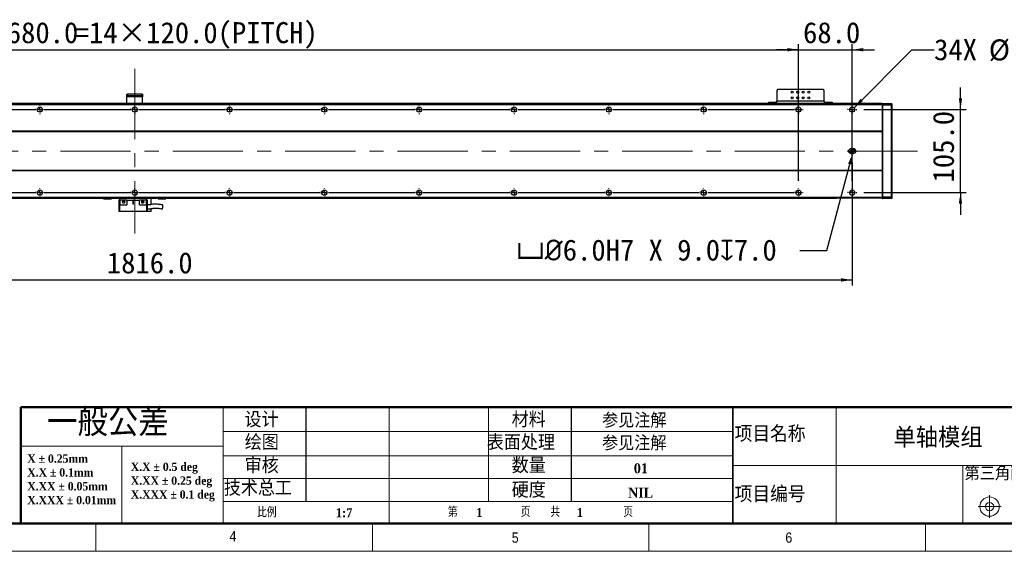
# Model space of a CAD drawing. Header units: millimetres. Extents: x 35 to 2905, y 35 to 2044.
# Tile 2 of 6: x 1024 to 2270, y 35 to 707. Entities that reach past the tile are written whole.
import ezdxf

# ---------------------------------------------------------------- set-up
doc = ezdxf.new("R2010")
doc.units = ezdxf.units.MM
doc.header["$LTSCALE"] = 7
doc.header["$PDSIZE"] = -1
doc.linetypes.add('CENTERX2', pattern=[20.32, 12.7, -2.54, 2.54, -2.54])
doc.layers.add('DIMNS', color=7, linetype='Continuous')
doc.styles.add('SLDTEXTSTYLE1', font='Gothic.ttf', dxfattribs={"width": 0.913})
doc.styles.add('SLDTEXTSTYLE2', font='timesbd.ttf', dxfattribs={"width": 0.933})
doc.styles.add('SLDTEXTSTYLE3', font='txt', dxfattribs={"bigfont": 'bigfont'})
doc.styles.add('SLDTEXTSTYLE4', font='txt', dxfattribs={"bigfont": 'bigfont'})
doc.styles.add('SLDTEXTSTYLE7', font='timesbd.ttf', dxfattribs={"width": 0.933, "bigfont": 'bigfont'})
doc.styles.add('SLDTEXTSTYLE8', font='txt')
doc.dimstyles.new('SLDDIMSTYLE0', dxfattribs={"dimtxt": 26.6, "dimasz": 14, "dimexe": 0, "dimexo": 0.0625, "dimgap": 6.65, "dimtad": 2, "dimdec": 1, "dimrnd": 1e-09, "dimzin": 4, "dimdsep": 46, "dimtxsty": 'SLDTEXTSTYLE8', "dimsah": 1, "dimcen": 0.09, "dimadec": 0, "dimazin": 1, "dimtfac": 1, "dimtdec": 1, "dimtofl": 0, "dimtmove": 0, "dimatfit": 3, "dimfxl": 0, "dimfrac": 2, "dimtolj": 1, "dimtzin": 12, "dimarcsym": 0})
doc.dimstyles.new('SLDDIMSTYLE1', dxfattribs={"dimtxt": 26.6, "dimasz": 14, "dimexe": 0, "dimexo": 0.0625, "dimgap": 6.65, "dimtad": 2, "dimdec": 1, "dimrnd": 1e-09, "dimzin": 4, "dimdsep": 46, "dimtxsty": 'SLDTEXTSTYLE8', "dimsah": 1, "dimcen": 0.09, "dimadec": 0, "dimazin": 1, "dimtfac": 1, "dimtdec": 1, "dimtmove": 0, "dimatfit": 0, "dimfxl": 0, "dimfrac": 2, "dimtolj": 1, "dimtzin": 12, "dimarcsym": 0})
doc.dimstyles.new('SLDDIMSTYLE5', dxfattribs={"dimtxt": 26.6, "dimasz": 14, "dimexe": 0, "dimexo": 0.0625, "dimgap": 6.65, "dimtad": 0, "dimtih": 1, "dimtoh": 1, "dimdec": 1, "dimrnd": 1e-09, "dimzin": 4, "dimdsep": 46, "dimtxsty": 'SLDTEXTSTYLE8', "dimsah": 1, "dimcen": 0, "dimadec": 0, "dimazin": 1, "dimtfac": 1, "dimtdec": 1, "dimtofl": 0, "dimtmove": 0, "dimatfit": 3, "dimfxl": 0, "dimfrac": 2, "dimtolj": 1, "dimtzin": 12, "dimarcsym": 0})
doc.dimstyles.new('SLDDIMSTYLE6', dxfattribs={"dimtxt": 26.6, "dimasz": 14, "dimexe": 0, "dimexo": 0.0625, "dimgap": 6.65, "dimtad": 0, "dimtih": 1, "dimtoh": 1, "dimdec": 1, "dimrnd": 1e-09, "dimzin": 12, "dimdsep": 46, "dimtxsty": 'SLDTEXTSTYLE8', "dimsah": 1, "dimcen": 0, "dimadec": 0, "dimazin": 3, "dimtfac": 1, "dimtdec": 1, "dimtofl": 0, "dimtmove": 0, "dimatfit": 3, "dimfxl": 0, "dimfrac": 2, "dimtolj": 1, "dimtzin": 12, "dimarcsym": 0})

# ---------------------------------------------------------------- blocks, each defined once
blk = doc.blocks.new('SW_NOTE_0')
at = {"color": 0, "linetype": 'Continuous', "lineweight": 0, "char_height": 10.5, "attachment_point": 1, "style": 'SLDTEXTSTYLE2'}
for s, insert in [('X.X ± 0.5 deg', (0, 13.8)), ('X.XX ± 0.25 deg', (0, -3.7)), ('X.XXX ± 0.1 deg', (0, -21.2))]:
    blk.add_mtext(s, dxfattribs=dict(at, insert=insert))
blk = doc.blocks.new('SW_NOTE_1')
at = {"color": 0, "linetype": 'Continuous', "lineweight": 0, "char_height": 10.5, "attachment_point": 1, "style": 'SLDTEXTSTYLE2'}
for s, insert in [('X ± 0.25mm ', (0, 13.8)), ('X.X ± 0.1mm', (0, -3.7))]:
    blk.add_mtext(s, dxfattribs=dict(at, insert=insert))
blk = doc.blocks.new('SW_NOTE_2')
at = {"color": 0, "linetype": 'Continuous', "lineweight": 0, "char_height": 10.5, "attachment_point": 1, "style": 'SLDTEXTSTYLE2'}
for s, insert in [('X.XX ± 0.05mm', (0, 13.8)), ('X.XXX ± 0.01mm', (0, -3.7))]:
    blk.add_mtext(s, dxfattribs=dict(at, insert=insert))
blk = doc.blocks.new('_D_13')
at = {"layer": 'DIMNS'}
for p, q in [((261.3, 532), (261.3, 371)), ((2077.3, 526.4), (2077.3, 371)), ((261.3, 378), (2077.3, 378))]:
    blk.add_line(p, q, dxfattribs=at)
for points in [[(261.3, 378), (275.3, 375.9), (275.3, 380.1)], [(2077.3, 378), (2063.3, 380.1), (2063.3, 375.9)]]:
    blk.add_solid(points, dxfattribs=at)
at = {"layer": 'DIMNS', "insert": (1134, 412.9), "char_height": 26.6, "attachment_point": 1, "style": 'SLDTEXTSTYLE8'}
blk.add_mtext('1816.0', dxfattribs=at)
blk = doc.blocks.new('_D_14')
at = {"layer": 'DIMNS'}
for p, q in [((2214.3, 593.4), (2214.3, 621.4)), ((2092, 593.4), (2221.3, 593.4)), ((2214.3, 488.4), (2214.3, 593.4)), ((2092, 488.4), (2221.3, 488.4)), ((2214.3, 488.4), (2214.3, 460.4))]:
    blk.add_line(p, q, dxfattribs=at)
for points in [[(2214.3, 593.4), (2216.4, 607.4), (2212.2, 607.4)], [(2214.3, 488.4), (2212.2, 474.4), (2216.4, 474.4)]]:
    blk.add_solid(points, dxfattribs=at)
at = {"layer": 'DIMNS', "insert": (2179.4, 501.2), "char_height": 26.6, "attachment_point": 1, "rotation": 90, "style": 'SLDTEXTSTYLE8'}
blk.add_mtext('105.0', dxfattribs=at)
blk = doc.blocks.new('_D_16')
at = {"layer": 'Defpoints', "color": 0}
for p in [(2078, 538), (2078.8, 540.9)]:
    blk.add_point(p, dxfattribs=at)
at = {"layer": 'DIMNS', "color": 0, "lineweight": -2}
for p, q in [((2045.1, 415.3), (2074.4, 524.4)), ((2010.9, 415.3), (2045.1, 415.3))]:
    blk.add_line(p, q, dxfattribs=at)
at = {"layer": 'DIMNS', "color": 0}
blk.add_solid([(2072.1, 525), (2076.6, 523.8), (2078, 538)], dxfattribs=at)
at = {"layer": 'DIMNS', "color": 0, "insert": (1652.5, 429.1), "char_height": 26.6, "attachment_point": 1, "style": 'SLDTEXTSTYLE8'}
blk.add_mtext('\\A1;{\\fGDT|b0|i0|c134|p2;v\\fISOCPEUR|b0|i0|c134|p34;%%C}6.0H7 X 9.0{\\fGDT|b0|i0|c134|p2;x}7.0', dxfattribs=at)
blk = doc.blocks.new('_D_17')
at = {"layer": 'DIMNS'}
for p, q in [((2079.6, 595.7), (2152.9, 669)), ((2152.9, 669), (2180.9, 669))]:
    blk.add_line(p, q, dxfattribs=at)
blk.add_solid([(2079.6, 595.7), (2091, 604.1), (2088, 607.1)], dxfattribs=at)
at = {"layer": 'DIMNS', "char_height": 26.6, "attachment_point": 1, "style": 'SLDTEXTSTYLE8'}
for s, insert in [('34X ', (2180.9, 682.4)), ('%%c', (2250.1, 682.1)), (' 6.6 THROUGH HOLE', (2291.2, 682.4))]:
    blk.add_mtext(s, dxfattribs=dict(at, insert=insert))
blk = doc.blocks.new('_D_18')
at = {"layer": 'DIMNS'}
for p, q in [((329.3, 608.1), (329.3, 676)), ((2009.3, 608.1), (2009.3, 676)), ((329.3, 669), (2009.3, 669))]:
    blk.add_line(p, q, dxfattribs=at)
for points in [[(329.3, 669), (343.3, 666.9), (343.3, 671.1)], [(2009.3, 669), (1995.3, 671.1), (1995.3, 666.9)]]:
    blk.add_solid(points, dxfattribs=at)
at = {"layer": 'DIMNS', "char_height": 26.6, "attachment_point": 1, "style": 'SLDTEXTSTYLE8'}
for s, insert in [('1680.0', (989.3, 703.9)), ('=14×120.0(PITCH)', (1093.3, 703.9))]:
    blk.add_mtext(s, dxfattribs=dict(at, insert=insert))
blk = doc.blocks.new('_D_21')
at = {"layer": 'DIMNS'}
for p, q in [((2009.3, 503.1), (2009.3, 676)), ((2077.3, 503.1), (2077.3, 676)), ((2009.3, 669), (1981.3, 669)), ((2009.3, 669), (2077.3, 669)), ((2077.3, 669), (2105.3, 669))]:
    blk.add_line(p, q, dxfattribs=at)
for points in [[(2009.3, 669), (1995.3, 671.1), (1995.3, 666.9)], [(2077.3, 669), (2091.3, 666.9), (2091.3, 671.1)]]:
    blk.add_solid(points, dxfattribs=at)
at = {"layer": 'DIMNS', "insert": (2015.1, 703.9), "char_height": 26.6, "attachment_point": 1, "style": 'SLDTEXTSTYLE8'}
blk.add_mtext('68.0', dxfattribs=at)
blk = doc.blocks.new('SW_CENTERMARKSYMBOL_0')
at = {"layer": 'DIMNS', "color": 0}
for p, q in [((-5.08, 0), (-5.54, 0)), ((0, 0), (-2.54, 0)), ((0, 5.08), (0, 5.54)), ((0, 0), (0, 2.54)), ((0, 0), (0, -2.54)), ((0, 0), (2.54, 0)), ((5.08, 0), (5.54, 0)), ((0, -5.08), (0, -5.54))]:
    blk.add_line(p, q, dxfattribs=at)
blk = doc.blocks.new('SW_CENTERMARKSYMBOL_2')
at = {"layer": 'DIMNS', "color": 0}
for p, q in [((485.08, 0), (594.92, 0)), ((594.92, 0), (594.16, 0)), ((600, 0), (597.46, 0)), ((600, 0), (597.46, 0)), ((600, 0), (597.46, 0)), ((600, 0), (597.46, 0)), ((600, 0), (597.46, 0)), ((600, 0), (597.46, 0)), ((600, 0), (597.46, 0)), ((600, 0), (597.46, 0)), ((600, 5.08), (600, 5.84)), ((600, 0), (600, 2.54)), ((600, 0), (600, 2.54)), ((600, 0), (600, 2.54)), ((600, 0), (600, 2.54)), ((600, 0), (600, 2.54)), ((600, 0), (600, 2.54)), ((600, 0), (600, 2.54)), ((600, 0), (600, 2.54)), ((600, 0), (600, -2.54)), ((600, 0), (602.54, 0)), ((600, 0), (600, -2.54)), ((600, 0), (602.54, 0)), ((600, 0), (600, -2.54)), ((600, 0), (602.54, 0)), ((600, 0), (600, -2.54)), ((600, 0), (602.54, 0)), ((600, 0), (600, -2.54)), ((600, 0), (602.54, 0)), ((600, 0), (600, -2.54)), ((600, 0), (602.54, 0)), ((600, 0), (600, -2.54)), ((600, 0), (602.54, 0)), ((600, 0), (600, -2.54)), ((600, 0), (602.54, 0)), ((605.08, 0), (605.84, 0)), ((605.08, 0), (714.92, 0)), ((714.92, 0), (714.16, 0)), ((720, 0), (717.46, 0)), ((720, 0), (717.46, 0)), ((720, 0), (717.46, 0)), ((720, 0), (717.46, 0)), ((720, 0), (717.46, 0)), ((720, 0), (717.46, 0)), ((720, 0), (717.46, 0)), ((720, 0), (717.46, 0)), ((720, 0), (717.46, 0)), ((720, 5.08), (720, 5.84)), ((720, 0), (720, 2.54)), ((720, 0), (720, 2.54)), ((720, 0), (720, 2.54)), ((720, 0), (720, 2.54)), ((720, 0), (720, 2.54)), ((720, 0), (720, 2.54)), ((720, 0), (720, 2.54)), ((720, 0), (720, 2.54)), ((720, 0), (720, 2.54)), ((720, 0), (720, -2.54)), ((720, 0), (722.54, 0)), ((720, 0), (720, -2.54)), ((720, 0), (722.54, 0)), ((720, 0), (720, -2.54)), ((720, 0), (722.54, 0)), ((720, 0), (720, -2.54)), ((720, 0), (722.54, 0)), ((720, 0), (720, -2.54)), ((720, 0), (722.54, 0)), ((720, 0), (720, -2.54)), ((720, 0), (722.54, 0)), ((720, 0), (720, -2.54)), ((720, 0), (722.54, 0)), ((720, 0), (720, -2.54)), ((720, 0), (722.54, 0)), ((720, 0), (720, -2.54)), ((720, 0), (722.54, 0)), ((725.08, 0), (725.84, 0)), ((725.08, 0), (834.92, 0)), ((834.92, 0), (834.16, 0)), ((840, 0), (837.46, 0)), ((840, 0), (837.46, 0)), ((840, 0), (837.46, 0)), ((840, 0), (837.46, 0)), ((840, 0), (837.46, 0)), ((840, 0), (837.46, 0)), ((840, 0), (837.46, 0)), ((840, 0), (837.46, 0)), ((840, 5.08), (840, 5.84)), ((840, 0), (840, 2.54)), ((840, 0), (840, 2.54)), ((840, 0), (840, 2.54)), ((840, 0), (840, 2.54)), ((840, 0), (840, 2.54)), ((840, 0), (840, 2.54)), ((840, 0), (840, 2.54)), ((840, 0), (840, 2.54)), ((840, 0), (840, -2.54)), ((840, 0), (842.54, 0)), ((840, 0), (840, -2.54)), ((840, 0), (842.54, 0)), ((840, 0), (840, -2.54)), ((840, 0), (842.54, 0)), ((840, 0), (840, -2.54)), ((840, 0), (842.54, 0)), ((840, 0), (840, -2.54)), ((840, 0), (842.54, 0)), ((840, 0), (840, -2.54)), ((840, 0), (842.54, 0)), ((840, 0), (840, -2.54)), ((840, 0), (842.54, 0)), ((840, 0), (840, -2.54)), ((840, 0), (842.54, 0)), ((845.08, 0), (845.84, 0)), ((845.08, 0), (954.92, 0)), ((954.92, 0), (954.16, 0)), ((960, 0), (957.46, 0)), ((960, 0), (957.46, 0)), ((960, 0), (957.46, 0)), ((960, 0), (957.46, 0)), ((960, 0), (957.46, 0)), ((960, 0), (957.46, 0)), ((960, 0), (957.46, 0)), ((960, 5.08), (960, 5.84)), ((960, 0), (960, 2.54)), ((960, 0), (960, 2.54)), ((960, 0), (960, 2.54)), ((960, 0), (960, 2.54)), ((960, 0), (960, 2.54)), ((960, 0), (960, 2.54)), ((960, 0), (960, 2.54)), ((960, 0), (960, -2.54)), ((960, 0), (962.54, 0)), ((960, 0), (960, -2.54)), ((960, 0), (962.54, 0)), ((960, 0), (960, -2.54)), ((960, 0), (962.54, 0)), ((960, 0), (960, -2.54)), ((960, 0), (962.54, 0)), ((960, 0), (960, -2.54)), ((960, 0), (962.54, 0)), ((960, 0), (960, -2.54)), ((960, 0), (962.54, 0)), ((960, 0), (960, -2.54)), ((960, 0), (962.54, 0)), ((965.08, 0), (965.84, 0)), ((965.08, 0), (1074.92, 0)), ((1074.92, 0), (1074.16, 0)), ((1080, 0), (1077.46, 0)), ((1080, 0), (1077.46, 0)), ((1080, 0), (1077.46, 0)), ((1080, 0), (1077.46, 0)), ((1080, 0), (1077.46, 0)), ((1080, 0), (1077.46, 0)), ((1080, 5.08), (1080, 5.84)), ((1080, 0), (1080, 2.54)), ((1080, 0), (1080, 2.54)), ((1080, 0), (1080, 2.54)), ((1080, 0), (1080, 2.54)), ((1080, 0), (1080, 2.54)), ((1080, 0), (1080, 2.54)), ((1080, 0), (1080, -2.54)), ((1080, 0), (1082.54, 0)), ((1080, 0), (1080, -2.54)), ((1080, 0), (1082.54, 0)), ((1080, 0), (1080, -2.54)), ((1080, 0), (1082.54, 0)), ((1080, 0), (1080, -2.54)), ((1080, 0), (1082.54, 0)), ((1080, 0), (1080, -2.54)), ((1080, 0), (1082.54, 0)), ((1080, 0), (1080, -2.54)), ((1080, 0), (1082.54, 0)), ((1085.08, 0), (1085.84, 0)), ((1085.08, 0), (1194.92, 0)), ((1194.92, 0), (1194.16, 0)), ((1200, 0), (1197.46, 0)), ((1200, 0), (1197.46, 0)), ((1200, 0), (1197.46, 0)), ((1200, 0), (1197.46, 0)), ((1200, 0), (1197.46, 0)), ((1200, 5.08), (1200, 5.84)), ((1200, 0), (1200, 2.54)), ((1200, 0), (1200, 2.54)), ((1200, 0), (1200, 2.54)), ((1200, 0), (1200, 2.54)), ((1200, 0), (1200, 2.54)), ((1200, 0), (1200, -2.54)), ((1200, 0), (1202.54, 0)), ((1200, 0), (1200, -2.54)), ((1200, 0), (1202.54, 0)), ((1200, 0), (1200, -2.54)), ((1200, 0), (1202.54, 0)), ((1200, 0), (1200, -2.54)), ((1200, 0), (1202.54, 0)), ((1200, 0), (1200, -2.54)), ((1200, 0), (1202.54, 0)), ((1205.08, 0), (1205.84, 0)), ((1205.08, 0), (1314.92, 0)), ((1314.92, 0), (1314.16, 0)), ((1320, 0), (1317.46, 0)), ((1320, 0), (1317.46, 0)), ((1320, 0), (1317.46, 0)), ((1320, 0), (1317.46, 0)), ((1320, 5.08), (1320, 5.84)), ((1320, 0), (1320, 2.54)), ((1320, 0), (1320, 2.54)), ((1320, 0), (1320, 2.54)), ((1320, 0), (1320, 2.54)), ((1320, 0), (1320, -2.54)), ((1320, 0), (1322.54, 0)), ((1320, 0), (1320, -2.54)), ((1320, 0), (1322.54, 0)), ((1320, 0), (1320, -2.54)), ((1320, 0), (1322.54, 0)), ((1320, 0), (1320, -2.54)), ((1320, 0), (1322.54, 0)), ((1325.08, 0), (1325.84, 0)), ((1325.08, 0), (1434.92, 0)), ((1434.92, 0), (1434.16, 0)), ((1440, 0), (1437.46, 0)), ((1440, 0), (1437.46, 0)), ((1440, 0), (1437.46, 0)), ((1440, 5.08), (1440, 5.84)), ((1440, 0), (1440, 2.54)), ((1440, 0), (1440, 2.54)), ((1440, 0), (1440, 2.54)), ((1440, 0), (1440, -2.54)), ((1440, 0), (1442.54, 0)), ((1440, 0), (1440, -2.54)), ((1440, 0), (1442.54, 0)), ((1440, 0), (1440, -2.54)), ((1440, 0), (1442.54, 0)), ((1445.08, 0), (1445.84, 0)), ((1445.08, 0), (1554.92, 0)), ((1554.92, 0), (1554.16, 0)), ((1560, 0), (1557.46, 0)), ((1560, 0), (1557.46, 0)), ((1560, 5.08), (1560, 5.84)), ((1560, 0), (1560, 2.54)), ((1560, 0), (1560, 2.54)), ((1560, 0), (1560, -2.54)), ((1560, 0), (1562.54, 0)), ((1560, 0), (1560, -2.54)), ((1560, 0), (1562.54, 0)), ((1565.08, 0), (1565.84, 0)), ((600, -5.08), (600, -5.84)), ((720, -5.08), (720, -5.84)), ((840, -5.08), (840, -5.84)), ((960, -5.08), (960, -5.84)), ((1080, -5.08), (1080, -5.84)), ((1200, -5.08), (1200, -5.84)), ((1320, -5.08), (1320, -5.84)), ((1440, -5.08), (1440, -5.84)), ((1560, -5.08), (1560, -5.84))]:
    blk.add_line(p, q, dxfattribs=at)
blk = doc.blocks.new('SW_CENTERMARKSYMBOL_3')
at = {"layer": 'DIMNS', "color": 0}
for p, q in [((365.08, 0), (474.92, 0)), ((474.92, 0), (474.16, 0)), ((480, 0), (477.46, 0)), ((480, 0), (477.46, 0)), ((480, 0), (477.46, 0)), ((480, 0), (477.46, 0)), ((480, 0), (477.46, 0)), ((480, 0), (477.46, 0)), ((480, 0), (477.46, 0)), ((480, 0), (477.46, 0)), ((480, 5.08), (480, 5.84)), ((480, 0), (480, 2.54)), ((480, 0), (480, 2.54)), ((480, 0), (480, 2.54)), ((480, 0), (480, 2.54)), ((480, 0), (480, 2.54)), ((480, 0), (480, 2.54)), ((480, 0), (480, 2.54)), ((480, 0), (480, 2.54)), ((480, 0), (480, -2.54)), ((480, 0), (482.54, 0)), ((480, 0), (480, -2.54)), ((480, 0), (482.54, 0)), ((480, 0), (480, -2.54)), ((480, 0), (482.54, 0)), ((480, 0), (480, -2.54)), ((480, 0), (482.54, 0)), ((480, 0), (480, -2.54)), ((480, 0), (482.54, 0)), ((480, 0), (480, -2.54)), ((480, 0), (482.54, 0)), ((480, 0), (480, -2.54)), ((480, 0), (482.54, 0)), ((480, 0), (480, -2.54)), ((480, 0), (482.54, 0)), ((485.08, 0), (485.84, 0)), ((485.08, 0), (594.92, 0)), ((594.92, 0), (594.16, 0)), ((600, 0), (597.46, 0)), ((600, 0), (597.46, 0)), ((600, 0), (597.46, 0)), ((600, 0), (597.46, 0)), ((600, 0), (597.46, 0)), ((600, 0), (597.46, 0)), ((600, 0), (597.46, 0)), ((600, 0), (597.46, 0)), ((600, 0), (597.46, 0)), ((600, 5.08), (600, 5.84)), ((600, 0), (600, 2.54)), ((600, 0), (600, 2.54)), ((600, 0), (600, 2.54)), ((600, 0), (600, 2.54)), ((600, 0), (600, 2.54)), ((600, 0), (600, 2.54)), ((600, 0), (600, 2.54)), ((600, 0), (600, 2.54)), ((600, 0), (600, 2.54)), ((600, 0), (600, -2.54)), ((600, 0), (602.54, 0)), ((600, 0), (600, -2.54)), ((600, 0), (602.54, 0)), ((600, 0), (600, -2.54)), ((600, 0), (602.54, 0)), ((600, 0), (600, -2.54)), ((600, 0), (602.54, 0)), ((600, 0), (600, -2.54)), ((600, 0), (602.54, 0)), ((600, 0), (600, -2.54)), ((600, 0), (602.54, 0)), ((600, 0), (600, -2.54)), ((600, 0), (602.54, 0)), ((600, 0), (600, -2.54)), ((600, 0), (602.54, 0)), ((600, 0), (600, -2.54)), ((600, 0), (602.54, 0)), ((605.08, 0), (605.84, 0)), ((605.08, 0), (714.92, 0)), ((714.92, 0), (714.16, 0)), ((720, 0), (717.46, 0)), ((720, 0), (717.46, 0)), ((720, 0), (717.46, 0)), ((720, 0), (717.46, 0)), ((720, 0), (717.46, 0)), ((720, 0), (717.46, 0)), ((720, 0), (717.46, 0)), ((720, 0), (717.46, 0)), ((720, 5.08), (720, 5.84)), ((720, 0), (720, 2.54)), ((720, 0), (720, 2.54)), ((720, 0), (720, 2.54)), ((720, 0), (720, 2.54)), ((720, 0), (720, 2.54)), ((720, 0), (720, 2.54)), ((720, 0), (720, 2.54)), ((720, 0), (720, 2.54)), ((720, 0), (720, -2.54)), ((720, 0), (722.54, 0)), ((720, 0), (720, -2.54)), ((720, 0), (722.54, 0)), ((720, 0), (720, -2.54)), ((720, 0), (722.54, 0)), ((720, 0), (720, -2.54)), ((720, 0), (722.54, 0)), ((720, 0), (720, -2.54)), ((720, 0), (722.54, 0)), ((720, 0), (720, -2.54)), ((720, 0), (722.54, 0)), ((720, 0), (720, -2.54)), ((720, 0), (722.54, 0)), ((720, 0), (720, -2.54)), ((720, 0), (722.54, 0)), ((725.08, 0), (725.84, 0)), ((725.08, 0), (834.92, 0)), ((834.92, 0), (834.16, 0)), ((840, 0), (837.46, 0)), ((840, 0), (837.46, 0)), ((840, 0), (837.46, 0)), ((840, 0), (837.46, 0)), ((840, 0), (837.46, 0)), ((840, 0), (837.46, 0)), ((840, 0), (837.46, 0)), ((840, 5.08), (840, 5.84)), ((840, 0), (840, 2.54)), ((840, 0), (840, 2.54)), ((840, 0), (840, 2.54)), ((840, 0), (840, 2.54)), ((840, 0), (840, 2.54)), ((840, 0), (840, 2.54)), ((840, 0), (840, 2.54)), ((840, 0), (840, -2.54)), ((840, 0), (842.54, 0)), ((840, 0), (840, -2.54)), ((840, 0), (842.54, 0)), ((840, 0), (840, -2.54)), ((840, 0), (842.54, 0)), ((840, 0), (840, -2.54)), ((840, 0), (842.54, 0)), ((840, 0), (840, -2.54)), ((840, 0), (842.54, 0)), ((840, 0), (840, -2.54)), ((840, 0), (842.54, 0)), ((840, 0), (840, -2.54)), ((840, 0), (842.54, 0)), ((845.08, 0), (845.84, 0)), ((845.08, 0), (954.92, 0)), ((954.92, 0), (954.16, 0)), ((960, 0), (957.46, 0)), ((960, 0), (957.46, 0)), ((960, 0), (957.46, 0)), ((960, 0), (957.46, 0)), ((960, 0), (957.46, 0)), ((960, 0), (957.46, 0)), ((960, 5.08), (960, 5.84)), ((960, 0), (960, 2.54)), ((960, 0), (960, 2.54)), ((960, 0), (960, 2.54)), ((960, 0), (960, 2.54)), ((960, 0), (960, 2.54)), ((960, 0), (960, 2.54)), ((960, 0), (960, -2.54)), ((960, 0), (962.54, 0)), ((960, 0), (960, -2.54)), ((960, 0), (962.54, 0)), ((960, 0), (960, -2.54)), ((960, 0), (962.54, 0)), ((960, 0), (960, -2.54)), ((960, 0), (962.54, 0)), ((960, 0), (960, -2.54)), ((960, 0), (962.54, 0)), ((960, 0), (960, -2.54)), ((960, 0), (962.54, 0)), ((965.08, 0), (965.84, 0)), ((965.08, 0), (1074.92, 0)), ((1074.92, 0), (1074.16, 0)), ((1080, 0), (1077.46, 0)), ((1080, 0), (1077.46, 0)), ((1080, 0), (1077.46, 0)), ((1080, 0), (1077.46, 0)), ((1080, 0), (1077.46, 0)), ((1080, 5.08), (1080, 5.84)), ((1080, 0), (1080, 2.54)), ((1080, 0), (1080, 2.54)), ((1080, 0), (1080, 2.54)), ((1080, 0), (1080, 2.54)), ((1080, 0), (1080, 2.54)), ((1080, 0), (1080, -2.54)), ((1080, 0), (1082.54, 0)), ((1080, 0), (1080, -2.54)), ((1080, 0), (1082.54, 0)), ((1080, 0), (1080, -2.54)), ((1080, 0), (1082.54, 0)), ((1080, 0), (1080, -2.54)), ((1080, 0), (1082.54, 0)), ((1080, 0), (1080, -2.54)), ((1080, 0), (1082.54, 0)), ((1085.08, 0), (1085.84, 0)), ((1085.08, 0), (1194.92, 0)), ((1194.92, 0), (1194.16, 0)), ((1200, 0), (1197.46, 0)), ((1200, 0), (1197.46, 0)), ((1200, 0), (1197.46, 0)), ((1200, 0), (1197.46, 0)), ((1200, 5.08), (1200, 5.84)), ((1200, 0), (1200, 2.54)), ((1200, 0), (1200, 2.54)), ((1200, 0), (1200, 2.54)), ((1200, 0), (1200, 2.54)), ((1200, 0), (1200, -2.54)), ((1200, 0), (1202.54, 0)), ((1200, 0), (1200, -2.54)), ((1200, 0), (1202.54, 0)), ((1200, 0), (1200, -2.54)), ((1200, 0), (1202.54, 0)), ((1200, 0), (1200, -2.54)), ((1200, 0), (1202.54, 0)), ((1205.08, 0), (1205.84, 0)), ((1205.08, 0), (1314.92, 0)), ((1314.92, 0), (1314.16, 0)), ((1320, 0), (1317.46, 0)), ((1320, 0), (1317.46, 0)), ((1320, 0), (1317.46, 0)), ((1320, 5.08), (1320, 5.84)), ((1320, 0), (1320, 2.54)), ((1320, 0), (1320, 2.54)), ((1320, 0), (1320, 2.54)), ((1320, 0), (1320, -2.54)), ((1320, 0), (1322.54, 0)), ((1320, 0), (1320, -2.54)), ((1320, 0), (1322.54, 0)), ((1320, 0), (1320, -2.54)), ((1320, 0), (1322.54, 0)), ((1325.08, 0), (1325.84, 0)), ((1325.08, 0), (1434.92, 0)), ((1434.92, 0), (1434.16, 0)), ((1440, 0), (1437.46, 0)), ((1440, 0), (1437.46, 0)), ((1440, 5.08), (1440, 5.84)), ((1440, 0), (1440, 2.54)), ((1440, 0), (1440, 2.54)), ((1440, 0), (1440, -2.54)), ((1440, 0), (1442.54, 0)), ((1440, 0), (1440, -2.54)), ((1440, 0), (1442.54, 0)), ((1445.08, 0), (1445.84, 0)), ((480, -5.08), (480, -5.84)), ((600, -5.08), (600, -5.84)), ((720, -5.08), (720, -5.84)), ((840, -5.08), (840, -5.84)), ((960, -5.08), (960, -5.84)), ((1080, -5.08), (1080, -5.84)), ((1200, -5.08), (1200, -5.84)), ((1320, -5.08), (1320, -5.84)), ((1440, -5.08), (1440, -5.84))]:
    blk.add_line(p, q, dxfattribs=at)
blk = doc.blocks.new('SW_CENTERMARKSYMBOL_4')
at = {"layer": 'DIMNS', "color": 0}
for p, q in [((-5.08, 0), (-5.84, 0)), ((0, 0), (-2.54, 0)), ((0, 5.08), (0, 5.84)), ((0, 0), (0, 2.54)), ((0, 0), (0, -2.54)), ((0, 0), (2.54, 0)), ((5.08, 0), (5.84, 0)), ((0, -5.08), (0, -5.84))]:
    blk.add_line(p, q, dxfattribs=at)
blk = doc.blocks.new('SW_CENTERMARKSYMBOL_5')
at = {"layer": 'DIMNS', "color": 0}
for p, q in [((-5.08, 0), (-5.84, 0)), ((0, 0), (-2.54, 0)), ((0, 5.08), (0, 5.84)), ((0, 0), (0, 2.54)), ((0, 0), (0, -2.54)), ((0, 0), (2.54, 0)), ((5.08, 0), (5.84, 0)), ((0, -5.08), (0, -5.84))]:
    blk.add_line(p, q, dxfattribs=at)
blk = doc.blocks.new('SW_DOWELSYMBOL_1')
at = {"linetype": 'Continuous', "lineweight": 18}
h = blk.add_hatch(color=0, dxfattribs=at)
edge = h.paths.add_edge_path(flags=0)
edge.add_arc((0, 0), 3, 180, 270)
edge.add_line((0, -3), (0, 0))
edge.add_line((0, 0), (-3, 0))
h = blk.add_hatch(color=0, dxfattribs=at)
edge = h.paths.add_edge_path(flags=0)
edge.add_arc((0, 0), 3, 0, 90)
edge.add_line((0, 3), (0, 0))
edge.add_line((0, 0), (3, 0))
at = {"layer": 'DIMNS', "color": 0}
blk.add_circle((0, 0), 3, dxfattribs=at)
blk = doc.blocks.new('SW_DOWELSYMBOL_2')
at = {"linetype": 'Continuous', "lineweight": 18}
h = blk.add_hatch(color=0, dxfattribs=at)
edge = h.paths.add_edge_path(flags=0)
edge.add_arc((0, 0), 3, 180, 270)
edge.add_line((0, -3), (0, 0))
edge.add_line((0, 0), (-3, 0))
h = blk.add_hatch(color=0, dxfattribs=at)
edge = h.paths.add_edge_path(flags=0)
edge.add_arc((0, 0), 3, 0, 90)
edge.add_line((0, 3), (0, 0))
edge.add_line((0, 0), (3, 0))
at = {"layer": 'DIMNS', "color": 0}
blk.add_circle((0, 0), 3, dxfattribs=at)

msp = doc.modelspace()

# ---------------------------------------------------------------- linework, layer by layer
at = {"color": 7, "linetype": 'Continuous', "lineweight": 25}
for p, q in [((1159.28, 610.86), (1159.28, 612.86)), ((1159.28, 612.86), (1160.28, 612.86)), ((1160.28, 610.86), (1159.28, 610.86)), ((1159.28, 609.36), (1159.28, 610.86)), ((1160.28, 612.86), (1160.28, 610.86)), ((1178.28, 612.86), (1160.28, 612.86)), ((1178.28, 610.86), (1160.28, 610.86)), ((1178.28, 610.86), (1178.28, 612.86)), ((1178.28, 612.86), (1179.28, 612.86)), ((1179.28, 610.86), (1178.28, 610.86)), ((1179.28, 612.86), (1179.28, 610.86)), ((1179.28, 610.86), (1179.28, 609.36)), ((1982.78, 618.66), (1981.78, 617.66)), ((1981.78, 617.66), (1981.78, 603.86)), ((2040.78, 618.66), (1982.78, 618.66)), ((2041.78, 617.66), (2040.78, 618.66)), ((2041.78, 603.86), (2041.78, 617.66)), ((2115.28, 600.86), (223.28, 600.86)), ((2115.28, 600.36), (223.28, 600.36)), ((2115.28, 599.36), (223.28, 599.36)), ((1179.28, 609.36), (1159.28, 609.36)), ((1159.28, 600.86), (1159.28, 609.36)), ((1159.28, 600.86), (1179.28, 600.86)), ((1179.28, 600.86), (1179.28, 609.36)), ((1971.78, 600.86), (1971.78, 602.86)), ((1971.78, 602.86), (1972.78, 602.86)), ((1972.78, 602.86), (1972.78, 600.86)), ((1972.78, 602.86), (1980.78, 602.86)), ((1980.78, 602.86), (1980.78, 600.86)), ((1981.78, 602.86), (1980.78, 602.86)), ((1981.78, 600.86), (1981.78, 603.86)), ((2041.78, 603.86), (1981.78, 603.86)), ((2041.78, 603.86), (2041.78, 600.86)), ((2042.78, 602.86), (2041.78, 602.86)), ((2042.78, 602.86), (2042.78, 600.86)), ((2042.78, 602.86), (2050.78, 602.86)), ((2050.78, 600.86), (2050.78, 602.86)), ((2050.78, 602.86), (2051.78, 602.86)), ((2051.78, 602.86), (2051.78, 600.86)), ((2115.28, 600.56), (2115.58, 600.86)), ((2115.28, 600.86), (2115.28, 600.56)), ((2115.28, 600.36), (2115.28, 600.56)), ((2115.28, 600.36), (2115.28, 599.36)), ((2115.28, 599.36), (2115.28, 565.86)), ((2115.28, 598.73), (2115.58, 598.86)), ((2115.58, 600.86), (2115.58, 598.86)), ((2115.58, 600.86), (2126.98, 600.86)), ((2115.58, 598.86), (2115.58, 482.86)), ((2126.98, 598.86), (2115.58, 598.86)), ((2126.98, 598.86), (2126.98, 600.86)), ((2127.28, 600.56), (2126.98, 600.86)), ((2126.98, 482.86), (2126.98, 598.86)), ((2127.28, 598.73), (2126.98, 598.86)), ((2127.28, 600.56), (2127.28, 598.73)), ((2127.28, 598.73), (2127.28, 482.98)), ((2115.28, 565.86), (223.28, 565.86)), ((2115.28, 565.36), (223.28, 565.36)), ((2115.28, 565.86), (2115.28, 565.36)), ((2115.28, 565.36), (2115.28, 516.36)), ((2078.78, 543.86), (2075.78, 543.86)), ((2075.78, 537.86), (2078.78, 537.86)), ((2115.28, 516.36), (223.28, 516.36)), ((2115.28, 515.86), (223.28, 515.86)), ((2115.28, 516.36), (2115.28, 515.86)), ((2115.28, 515.86), (2115.28, 482.36)), ((2115.28, 482.36), (223.28, 482.36)), ((2115.28, 481.36), (223.28, 481.36)), ((2057.28, 481.26), (277.28, 481.26)), ((2057.28, 481.06), (277.28, 481.06)), ((1129.78, 480.66), (1129.78, 481.06)), ((1130.08, 480.36), (1129.78, 480.66)), ((1129.78, 480.66), (1130.78, 480.66)), ((1130.9, 480.36), (1130.08, 480.36)), ((1130.78, 481.06), (1130.78, 480.66)), ((1130.9, 480.36), (1130.78, 480.66)), ((1130.78, 480.66), (1138.78, 480.66)), ((1138.65, 480.36), (1130.9, 480.36)), ((1138.65, 480.36), (1138.78, 480.66)), ((1139.48, 480.36), (1138.65, 480.36)), ((1138.78, 480.66), (1138.78, 481.06)), ((1138.78, 480.66), (1139.78, 480.66)), ((1139.78, 480.66), (1139.48, 480.36)), ((1139.78, 481.06), (1139.78, 480.66)), ((1149.28, 478.96), (1149.28, 464.56)), ((1150.48, 478.96), (1149.28, 478.96)), ((1150.28, 478.96), (1150.28, 481.06)), ((1150.48, 478.96), (1150.48, 472.96)), ((1159.28, 478.96), (1150.48, 478.96)), ((1159.28, 478.96), (1159.28, 472.96)), ((1159.28, 478.96), (1167.03, 478.96)), ((1167.53, 478.96), (1167.03, 478.96)), ((1167.03, 478.96), (1167.03, 474.21)), ((1167.53, 478.96), (1175.28, 478.96)), ((1167.53, 474.21), (1167.53, 478.96)), ((1175.28, 472.96), (1175.28, 478.96)), ((1184.08, 478.96), (1175.28, 478.96)), ((1178.66, 477.41), (1178.82, 477.51)), ((1180.29, 477.01), (1180.42, 476.61)), ((1184.08, 472.96), (1184.08, 478.96)), ((1185.28, 478.96), (1184.08, 478.96)), ((1184.28, 478.96), (1184.28, 481.06)), ((1185.28, 464.56), (1185.28, 478.96)), ((1190.28, 473.31), (1190.28, 481.06)), ((1198.78, 480.66), (1198.78, 481.06)), ((1199.08, 480.36), (1198.78, 480.66)), ((1198.78, 480.66), (1199.78, 480.66)), ((1199.9, 480.36), (1199.08, 480.36)), ((1199.78, 481.06), (1199.78, 480.66)), ((1199.9, 480.36), (1199.78, 480.66)), ((1199.78, 480.66), (1207.78, 480.66)), ((1207.65, 480.36), (1199.9, 480.36)), ((1207.65, 480.36), (1207.78, 480.66)), ((1208.48, 480.36), (1207.65, 480.36)), ((1207.78, 480.66), (1207.78, 481.06)), ((1207.78, 480.66), (1208.78, 480.66)), ((1208.78, 480.66), (1208.48, 480.36)), ((1208.78, 481.06), (1208.78, 480.66)), ((2057.28, 481.36), (2057.28, 481.26)), ((2057.28, 481.06), (2057.28, 481.26)), ((2115.28, 482.98), (2115.58, 482.86)), ((2115.28, 482.36), (2115.28, 481.36)), ((2115.28, 481.16), (2115.28, 481.36)), ((2115.28, 481.16), (2115.58, 480.86)), ((2115.58, 482.86), (2115.58, 480.86)), ((2115.58, 482.86), (2126.98, 482.86)), ((2126.98, 480.86), (2115.58, 480.86)), ((2127.28, 482.98), (2126.98, 482.86)), ((2126.98, 480.86), (2126.98, 482.86)), ((2127.28, 481.16), (2126.98, 480.86)), ((2127.28, 482.98), (2127.28, 481.16)), ((1150.28, 464.56), (1149.28, 464.56)), ((1150.48, 472.96), (1150.28, 472.96)), ((1150.28, 464.56), (1150.28, 472.96)), ((1184.28, 464.56), (1150.28, 464.56)), ((1150.48, 472.96), (1159.28, 472.96)), ((1175.28, 472.96), (1184.08, 472.96)), ((1184.28, 472.96), (1184.08, 472.96)), ((1184.28, 472.96), (1184.28, 464.56)), ((1184.28, 464.56), (1184.28, 464.36)), ((1185.28, 464.56), (1184.28, 464.56)), ((1190.28, 464.36), (1184.28, 464.36)), ((1190.28, 464.36), (1190.28, 468.28))]:
    msp.add_line(p, q, dxfattribs=at)
at = {"color": 7, "linetype": 'Continuous', "lineweight": 50}
for p, q in [((1025.29, 217), (1025.29, 70)), ((1025.29, 217), (1281, 217)), ((2870, 217), (1281, 217)), ((70, 70), (2870, 70))]:
    msp.add_line(p, q, dxfattribs=at)
at = {"color": 7, "linetype": 'Continuous', "lineweight": 18}
for p, q in [((1281, 217), (1281, 192.5)), ((1281, 168), (1281, 217)), ((1281, 192.5), (1281, 217)), ((1491.29, 217), (1491.29, 70)), ((1617, 217), (1617, 98.04)), ((2056.78, 217), (2056.78, 70)), ((1281, 168), (1281, 192.5)), ((1281, 186.61), (1926.29, 186.61)), ((1281, 168), (1025.29, 168)), ((1153.14, 168), (1153.14, 70)), ((1281, 168), (1281, 70)), ((1281, 155.78), (1926.29, 155.78)), ((1926.29, 143.5), (2339.76, 143.5)), ((2217.1, 143.5), (2217.1, 70)), ((1281, 126.91), (1926.29, 126.91)), ((2251.06, 106.04), (2251.06, 77.44)), ((1926.29, 98.04), (1281, 98.04)), ((2236.5, 91.48), (2265.91, 91.48)), ((70, 70), (2870, 70)), ((861, 70), (2870, 70)), ((1120, 35), (1120, 70)), ((1470, 35), (1470, 70)), ((1820, 70), (1820, 35)), ((2170, 35), (2170, 70)), ((35, 35), (2905, 35))]:
    msp.add_line(p, q, dxfattribs=at)
at = {"color": 7, "linetype": 'Continuous', "lineweight": 35}
msp.add_line((1926.29, 217), (1926.29, 70), dxfattribs=at)
at = {"color": 7, "linetype": 'Continuous', "lineweight": 25}
for centre, radius in [((2001.28, 615.36), 1.25), ((2008.28, 615.36), 1.25), ((2015.28, 615.36), 1.25), ((2022.28, 615.36), 1.25), ((2001.28, 608.36), 1.25), ((2008.28, 608.36), 1.25), ((2015.28, 608.36), 1.25), ((2022.28, 608.36), 1.25), ((1049.28, 593.36), 3.3), ((1169.28, 593.36), 3.3), ((1289.28, 593.36), 3.3), ((1409.28, 593.36), 3.3), ((1529.28, 593.36), 3.3), ((1649.28, 593.36), 3.3), ((1769.28, 593.36), 3.3), ((1889.28, 593.36), 3.3), ((2009.28, 593.36), 3.3), ((2077.28, 593.36), 3.3), ((1049.28, 488.36), 3.3), ((1169.28, 488.36), 3.3), ((1289.28, 488.36), 3.3), ((1409.28, 488.36), 3.3), ((1529.28, 488.36), 3.3), ((1649.28, 488.36), 3.3), ((1769.28, 488.36), 3.3), ((1889.28, 488.36), 3.3), ((2009.28, 488.36), 3.3), ((2077.28, 488.36), 3.3), ((1155.28, 476.46), 1.6), ((1179.28, 476.46), 1.6)]:
    msp.add_circle(centre, radius, dxfattribs=at)
at = {"color": 7, "linetype": 'Continuous', "lineweight": 18}
for radius in [12.25, 5.25]:
    msp.add_circle((2251.06, 91.48), radius, dxfattribs=at)
at = {"color": 7, "linetype": 'Continuous', "lineweight": 25}
for centre, radius, start, end in [((2075.78, 540.86), 3, 90, 270), ((2078.78, 540.86), 3, 270, 90), ((1167.28, 474.21), 0.25, 180, 0)]:
    msp.add_arc(centre, radius, start, end, dxfattribs=at)
for points, knots in [([(1156.42, 476.61), (1156.44, 476.48), (1156.48, 476.22), (1156.37, 475.83), (1156.15, 475.48), (1155.81, 475.22), (1155.39, 475.07), (1154.94, 475.06), (1154.5, 475.19), (1154.27, 475.37), (1154.16, 475.46)], [0, 0, 0, 0, 0.1147377, 0.2305924, 0.3509259, 0.4758245, 0.6054509, 0.7393981, 0.8775419, 1, 1, 1, 1]), ([(1155.26, 477.76), (1155.4, 477.73), (1155.69, 477.68), (1156.04, 477.42), (1156.22, 477.18), (1156.28, 477.03), (1156.29, 477.01)], [0, 0, 0, 0, 0.3223299, 0.6432152, 0.951835, 1, 1, 1, 1]), ([(1179.28, 477.61), (1179.16, 477.6), (1178.93, 477.58), (1178.61, 477.42), (1178.36, 477.18), (1178.19, 476.87), (1178.11, 476.53), (1178.15, 476.18), (1178.28, 475.85), (1178.51, 475.58), (1178.8, 475.39), (1179.14, 475.3), (1179.5, 475.31), (1179.83, 475.43), (1180.11, 475.64), (1180.32, 475.92), (1180.43, 476.26), (1180.42, 476.49), (1180.42, 476.61)], [0, 0, 0, 0, 0.0624974, 0.1249971, 0.1874962, 0.2499962, 0.312496, 0.3749958, 0.4374944, 0.4999963, 0.562493, 0.624994, 0.6874946, 0.7499988, 0.812496, 0.8749997, 0.9374989, 1, 1, 1, 1]), ([(1180.42, 476.61), (1180.44, 476.48), (1180.48, 476.22), (1180.37, 475.83), (1180.15, 475.48), (1179.81, 475.22), (1179.39, 475.07), (1178.94, 475.06), (1178.5, 475.19), (1178.27, 475.37), (1178.16, 475.46)], [0, 0, 0, 0, 0.1147383, 0.2305913, 0.3509301, 0.4758293, 0.6054479, 0.7393957, 0.8775486, 1, 1, 1, 1]), ([(1179.26, 477.76), (1179.4, 477.73), (1179.69, 477.68), (1180.04, 477.42), (1180.22, 477.18), (1180.28, 477.03), (1180.29, 477.01)], [0, 0, 0, 0, 0.3223358, 0.6432086, 0.9518342, 1, 1, 1, 1]), ([(1204.59, 472.75), (1203.62, 472.91), (1201.81, 473.19), (1199.34, 473.58), (1197.28, 473.75), (1195.43, 473.79), (1193.4, 473.71), (1191.57, 473.5), (1190.05, 473.28), (1189.04, 473.13), (1188, 472.98), (1186.94, 472.86), (1186.02, 472.78), (1185.47, 472.82), (1185.28, 472.83)], [0, 0, 0, 0, 0.1557752, 0.2907855, 0.3967691, 0.4749895, 0.5735875, 0.7047454, 0.7546869, 0.8070848, 0.8612075, 0.9159527, 0.9704039, 1, 1, 1, 1]), ([(1185.28, 467.84), (1185.51, 467.83), (1186.23, 467.81), (1187.38, 467.9), (1189.06, 468.09), (1190.76, 468.36), (1192.43, 468.59), (1193.88, 468.73), (1195.57, 468.82), (1197.48, 468.76), (1199.52, 468.53), (1201.63, 468.17), (1203.17, 467.94), (1204.02, 467.81)], [0, 0, 0, 0, 0.0368698, 0.1125397, 0.1785183, 0.3028051, 0.3842704, 0.4445307, 0.5302879, 0.6473399, 0.7447489, 0.8603545, 1, 1, 1, 1]), ([(1204.03, 467.85), (1204.06, 467.84), (1204.16, 467.8), (1204.35, 468.07), (1204.57, 468.56), (1204.75, 469.26), (1204.89, 470.07), (1204.97, 470.91), (1204.98, 471.69), (1204.9, 472.3), (1204.77, 472.69), (1204.65, 472.72), (1204.59, 472.73)], [0, 0, 0, 0, 0.0574041, 0.1630262, 0.2664657, 0.369977, 0.4747879, 0.5815849, 0.690232, 0.7997762, 0.9088179, 1, 1, 1, 1])]:
    msp.add_open_spline(points, degree=3, knots=knots, dxfattribs=at)
at = {"layer": 'DIMNS', "linetype": 'CENTERX2', "lineweight": 18}
for p, q in [((1169.28, 645.01), (1169.28, 436.71)), ((2159.73, 540.86), (178.83, 540.86))]:
    msp.add_line(p, q, dxfattribs=at)
at = {"layer": 'DIMNS', "color": 7}
for p, q in [((1386.18, 98.04), (1386.18, 217)), ((1721.53, 217), (1721.53, 98.04))]:
    msp.add_line(p, q, dxfattribs=at)

# ---------------------------------------------------------------- block references
at = {"color": 7, "linetype": 'Continuous', "lineweight": 0}
for name, p in [('SW_NOTE_1', (1033.26, 143.65)), ('SW_NOTE_0', (1164.24, 133.27)), ('SW_NOTE_2', (1033.26, 108.65))]:
    msp.add_blockref(name, p, dxfattribs=at)
at = {"layer": 'DIMNS'}
for name, p in [('SW_CENTERMARKSYMBOL_3', (569.28, 593.36)), ('SW_CENTERMARKSYMBOL_4', (2077.28, 593.36)), ('SW_CENTERMARKSYMBOL_0', (2077.28, 540.86)), ('SW_DOWELSYMBOL_1', (2075.78, 540.86)), ('SW_DOWELSYMBOL_2', (2078.78, 540.86)), ('SW_CENTERMARKSYMBOL_2', (449.28, 488.36)), ('SW_CENTERMARKSYMBOL_5', (2077.28, 488.36))]:
    msp.add_blockref(name, p, dxfattribs=at)

# ---------------------------------------------------------------- texts
at = {"color": 7, "linetype": 'Continuous', "lineweight": 0, "attachment_point": 1}
for s, insert, char_height, style in [('一般公差', (1058.35, 215.56), 35, 'SLDTEXTSTYLE4'), ('设计', (1308.15, 211.2), 19.6, 'SLDTEXTSTYLE4'), ('材料', (1646.32, 211.2), 19.6, 'SLDTEXTSTYLE4'), ('参见注解', (1760.75, 209.7), 18.521, 'SLDTEXTSTYLE3'), ('项目名称', (1928.53, 193.57), 20.373, 'SLDTEXTSTYLE4'), ('单轴模组', (2129.33, 190.67), 22.225, 'SLDTEXTSTYLE7'), ('绘图', (1308.57, 182.46), 19.6, 'SLDTEXTSTYLE4'), ('表面处理', (1614.87, 182.46), 19.6, 'SLDTEXTSTYLE4'), ('参见注解', (1760.75, 180.95), 18.521, 'SLDTEXTSTYLE3'), ('审核', (1308.34, 153.23), 19.6, 'SLDTEXTSTYLE4'), ('数量', (1646.38, 153.23), 19.6, 'SLDTEXTSTYLE4'), ('01', (1800.9, 146.22), 12.6, 'SLDTEXTSTYLE2'), ('技术总工', (1282.02, 124.6), 19.6, 'SLDTEXTSTYLE4'), ('硬度', (1646.39, 122.25), 19.6, 'SLDTEXTSTYLE4'), ('NIL', (1793.67, 115.25), 12.6, 'SLDTEXTSTYLE2'), ('项目编号', (1928.53, 117.29), 20.373, 'SLDTEXTSTYLE4'), ('比例', (1324.1, 89.33), 11.2, 'SLDTEXTSTYLE4'), ('1:7', (1423.69, 89.32), 11.2, 'SLDTEXTSTYLE2'), ('第        页', (1565.66, 89.74), 11.2, 'SLDTEXTSTYLE4'), ('1', (1601.53, 89.74), 11.2, 'SLDTEXTSTYLE2'), ('共        页', (1695.31, 89.74), 11.2, 'SLDTEXTSTYLE4'), ('1', (1728.74, 89.74), 11.2, 'SLDTEXTSTYLE2'), ('4', (1289.17, 60.52), 12.96, 'SLDTEXTSTYLE1'), ('5', (1646.39, 58.78), 12.96, 'SLDTEXTSTYLE1'), ('6', (1992.6, 58.78), 12.96, 'SLDTEXTSTYLE1')]:
    msp.add_mtext(s, dxfattribs=dict(at, insert=insert, char_height=char_height, style=style))
at = {"layer": 'DIMNS', "color": 7, "insert": (2219.42, 142.13), "char_height": 17.5, "attachment_point": 1, "style": 'SLDTEXTSTYLE4'}
msp.add_mtext('第三角画法', dxfattribs=at)

# ---------------------------------------------------------------- dimensions: what is measured, and where the dimension line sits
at = {"layer": 'DIMNS'}
dim = msp.add_linear_dim(base=(2009.28, 668.97), p1=(329.28, 599.2), p2=(2009.28, 599.2), text='<>=14×120.0(PITCH)', dimstyle='SLDDIMSTYLE0', dxfattribs=at)
dim.commit()
dim.dimension.update_dxf_attribs({"geometry": '_D_18', "text_midpoint": (1186.02, 668.97), "dimtype": 160})
for base, p1, p2, dimstyle, picture, middle in [((2077.28, 668.97), (2009.28, 494.2), (2077.28, 494.2), 'SLDDIMSTYLE1', '_D_21', (2047.92, 668.97)), ((2077.28, 377.96), (261.28, 540.86), (2077.28, 535.32), 'SLDDIMSTYLE0', '_D_13', (1186.02, 377.96))]:
    dim = msp.add_linear_dim(base=base, p1=p1, p2=p2, dimstyle=dimstyle, dxfattribs=at)
    dim.commit()
    dim.dimension.update_dxf_attribs({"geometry": picture, "text_midpoint": middle, "dimtype": 160})
dim = msp.add_diameter_dim_2p(p1=(2074.95, 591.03), p2=(2079.61, 595.69), text='34X <> THROUGH HOLE\\P', dimstyle='SLDDIMSTYLE6', dxfattribs=at)
dim.commit()
dim.dimension.update_dxf_attribs({"geometry": '_D_17', "text_midpoint": (2400.38, 668.97), "dimtype": 163})
dim = msp.add_linear_dim(base=(2214.25, 593.36), p1=(2083.12, 488.36), p2=(2083.12, 593.36), angle=90, dimstyle='SLDDIMSTYLE1', dxfattribs=at)
dim.commit()
dim.dimension.update_dxf_attribs({"geometry": '_D_14', "text_midpoint": (2214.25, 543.56), "dimtype": 160})
dim = msp.add_radius_dim(center=(2078.78, 540.86), mpoint=(2078, 537.96), text='{\\fGDT|b0|i0|c134|p2;v\\fISOCPEUR|b0|i0|c134|p34;%%C}6.0H7 X 9.0{\\fGDT|b0|i0|c134|p2;x}7.0', dimstyle='SLDDIMSTYLE5', override={"dimpost": '<>'}, dxfattribs=at)
dim.commit()
dim.dimension.update_dxf_attribs({"geometry": '_D_16', "text_midpoint": (1828.34, 415.34), "dimtype": 164})

doc.saveas('drawing.dxf')
